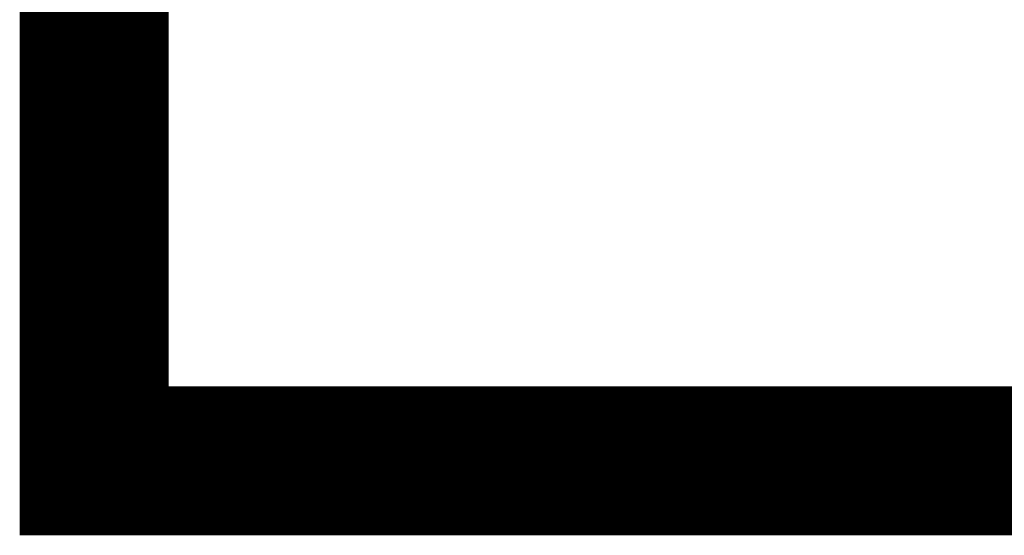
# Model space of a CAD drawing. Header units: metres. Extents: x -699 to 2316, y -1199 to 781.
# Tile 145 of 256: x -29.63 to -23.02, y -125.2 to -121.74. Entities that reach past the tile are written whole.
import ezdxf

# ---------------------------------------------------------------- set-up
doc = ezdxf.new("R2010")
doc.units = ezdxf.units.M
doc.layers.add('X-XX-AL-TEKENBLAD_VIEWPORT-G', color=7, linetype='Continuous', lineweight=18, plot=False)

msp = doc.modelspace()

# ---------------------------------------------------------------- linework, layer by layer
at = {"layer": 'X-XX-AL-TEKENBLAD_VIEWPORT-G', "color": 3, "const_width": 1}
msp.add_lwpolyline([(-29.12900825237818, -111.9809356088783), (-10.52596115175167, -111.9809356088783), (-10.52596115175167, -124.7022316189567), (-29.12900825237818, -124.7022316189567)], close=True, dxfattribs=at)

doc.saveas('drawing.dxf')
